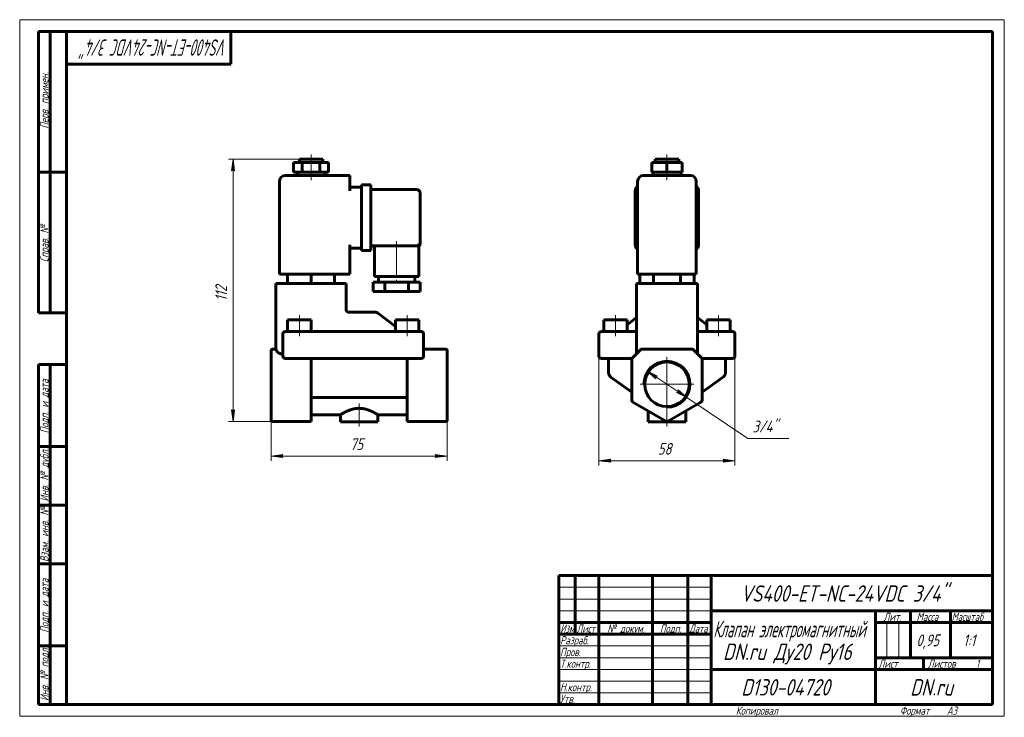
# Model space of a CAD drawing. Header units: millimetres. Extents: x 0 to 420, y 0 to 297.
import ezdxf

# ---------------------------------------------------------------- set-up
doc = ezdxf.new("R2010")
doc.units = ezdxf.units.MM
for name, pattern in [('K5LT_AXLED', [19.5, 15, -1.5, 1.5, -1.5]), ('K5LT_BASIC', [0]), ('K5LT_THIN', [0])]:
    doc.linetypes.add(name, pattern=pattern)
doc.layers.add('Системный слой', color=7, linetype='Continuous')
doc.layers.add('Системный слой (1)', color=7, linetype='Continuous', true_color=0x6c6c6c)
doc.styles.add('KDIMTEXTSTYLE', font='GOST_AU.SHX', dxfattribs={"width": 0.96, "oblique": 15, "height": 5})
doc.styles.add('KTEXTSTYLE', font='GOST_AU.SHX', dxfattribs={"width": 0.96, "height": 5})
doc.dimstyles.new('KDIMSTYLE (1.00)', dxfattribs={"dimtxt": 5, "dimasz": 1, "dimexe": 2, "dimexo": 0, "dimgap": 1, "dimtad": 1, "dimtxsty": 'KDIMTEXTSTYLE', "dimsah": 1, "dimcen": 0, "dimdle": 1, "dimadec": 0, "dimazin": 0, "dimtfac": 0.667, "dimtmove": 0, "dimatfit": 3, "dimfxl": 1, "dimtvp": 1, "dimtolj": 1, "dimtzin": 0, "dimarcsym": 0})

# ---------------------------------------------------------------- blocks, each defined once
blk = doc.blocks.new('U0')
at = {"layer": 'Системный слой (1)', "color": 150, "linetype": 'K5LT_BASIC', "lineweight": 60, "true_color": 0x0080ff}
for p, q in [((289.11, 169.59), (289.1, 169.69)), ((289.13, 169.52), (289.11, 169.59)), ((289.14, 169.48), (289.13, 169.52))]:
    blk.add_line(p, q, dxfattribs=at)
blk = doc.blocks.new('U1')
at = {"layer": 'Системный слой (1)', "color": 150, "linetype": 'K5LT_BASIC', "lineweight": 60, "true_color": 0x0080ff}
for q in [(290.81, 152.85), (291.1, 152.57)]:
    blk.add_line((291.1, 152.57), q, dxfattribs=at)
blk = doc.blocks.new('U2')
at = {"layer": 'Системный слой (1)', "color": 150, "linetype": 'K5LT_BASIC', "lineweight": 60, "true_color": 0x0080ff}
for p, q in [((263.07, 169.48), (263.08, 169.52)), ((263.08, 169.52), (263.1, 169.59)), ((263.1, 169.59), (263.1, 169.69))]:
    blk.add_line(p, q, dxfattribs=at)
blk = doc.blocks.new('U3')
at = {"layer": 'Системный слой (1)', "color": 150, "linetype": 'K5LT_BASIC', "lineweight": 60, "true_color": 0x0080ff}
for q in [(261.39, 152.85), (261.1, 152.57)]:
    blk.add_line((261.1, 152.57), q, dxfattribs=at)
blk = doc.blocks.new('U4')
at = {"layer": 'Системный слой (1)', "color": 30, "linetype": 'K5LT_AXLED', "lineweight": 18, "true_color": 0xff8000}
for q in [(276.1, 153.07), (264.6, 141.57), (287.6, 141.57), (276.1, 130.07)]:
    blk.add_line((276.1, 141.57), q, dxfattribs=at)
blk = doc.blocks.new('D0')
at = {"layer": 'Системный слой (1)'}
for points in [[(247.1, 108.96), (252.1, 109.61), (251.6, 108.96), (252.1, 108.3)], [(305.1, 108.96), (300.1, 109.61), (300.6, 108.96), (300.1, 108.3)]]:
    blk.add_hatch(color=7, dxfattribs=at).paths.add_polyline_path(points)
at = {"layer": 'Системный слой (1)', "color": 7, "linetype": 'K5LT_THIN', "lineweight": 18}
for p, q in [((247.1, 158.32), (247.1, 106.96)), ((305.1, 158.32), (305.1, 106.96)), ((247.1, 108.96), (252.1, 109.61)), ((252.1, 109.61), (251.6, 108.96)), ((300.6, 108.96), (300.1, 109.61)), ((300.1, 109.61), (305.1, 108.96)), ((252.1, 108.3), (247.1, 108.96)), ((251.6, 108.96), (252.1, 108.3)), ((305.1, 108.96), (300.1, 108.3)), ((300.1, 108.3), (300.6, 108.96))]:
    blk.add_line(p, q, dxfattribs=at)
blk.add_wipeout([(272.22, 109.96), (272.22, 117.34), (279.68, 117.34), (279.68, 109.96)]).dxf.layer = 'Системный слой (1)'
blk.add_line((247.1, 108.96), (305.1, 108.96), dxfattribs=at)
at = {"layer": 'Системный слой (1)', "color": 7, "insert": (272.22, 116.54), "char_height": 5, "attachment_point": 1, "style": 'KTEXTSTYLE'}
blk.add_mtext('\\H5.0;\\W1.000;\\Q15;\\Q15;\\W0.965;58', dxfattribs=at)
blk = doc.blocks.new('KDIMARROW_01')
at = {"layer": 'Системный слой'}
blk.add_hatch(color=0, dxfattribs=at).paths.add_polyline_path([(0, 0), (-5, 0.66), (-4.5, 0), (-5, -0.66)])
at = {"layer": 'Системный слой', "color": 0, "linetype": 'K5LT_THIN', "lineweight": 18}
for p, q in [((-4.5, 0), (-5, 0.66)), ((-5, 0.66), (0, 0)), ((0, 0), (-5, -0.66)), ((-5, -0.66), (-4.5, 0))]:
    blk.add_line(p, q, dxfattribs=at)
at = {"layer": 'Системный слой (1)', "color": 0, "linetype": 'K5LT_THIN', "lineweight": 18}
blk.add_line((107.29, 141.57), (106.29, 141.57), dxfattribs=at)
blk = doc.blocks.new('D1')
at = {"layer": 'Системный слой (1)'}
for points in [[(272.11, 145.03), (267.58, 147.26), (271.37, 143.93), (271.33, 144.76)], [(284.62, 135.87), (280.83, 139.2), (280.88, 138.37), (280.1, 138.1)]]:
    blk.add_hatch(color=7, dxfattribs=at).paths.add_polyline_path(points)
at = {"layer": 'Системный слой (1)', "color": 7, "linetype": 'K5LT_THIN', "lineweight": 18}
for p, q in [((267.58, 147.26), (272.11, 145.03)), ((271.37, 143.93), (267.58, 147.26)), ((267.58, 147.26), (284.62, 135.87)), ((272.11, 145.03), (271.33, 144.76)), ((271.33, 144.76), (271.37, 143.93)), ((280.88, 138.37), (280.83, 139.2)), ((280.83, 139.2), (284.62, 135.87)), ((280.1, 138.1), (280.88, 138.37)), ((284.62, 135.87), (280.1, 138.1))]:
    blk.add_line(p, q, dxfattribs=at)
blk.add_wipeout([(312.62, 119.49), (312.62, 126.87), (325.54, 126.87), (325.54, 119.49)]).dxf.layer = 'Системный слой (1)'
for p, q in [((284.62, 135.87), (310.62, 118.49)), ((310.62, 118.49), (328.08, 118.49))]:
    blk.add_line(p, q, dxfattribs=at)
at = {"layer": 'Системный слой (1)', "color": 7, "insert": (312.62, 126.08), "char_height": 5, "attachment_point": 1, "style": 'KTEXTSTYLE'}
blk.add_mtext('\\H5.0;\\W1.000;\\Q15;\\Q15;\\W0.965;3/4"', dxfattribs=at)
blk = doc.blocks.new('U5')
at = {"layer": 'Системный слой (1)', "color": 150, "linetype": 'K5LT_BASIC', "lineweight": 60, "true_color": 0x0080ff}
for p, q in [((124.29, 128.57), (136.79, 128.57)), ((152.79, 128.57), (165.29, 128.57))]:
    blk.add_line(p, q, dxfattribs=at)
blk = doc.blocks.new('U6')
at = {"layer": 'Системный слой (1)', "color": 150, "linetype": 'K5LT_BASIC', "lineweight": 60, "true_color": 0x0080ff}
for p in [(170.79, 202.07), (170.79, 201.68), (170.79, 201.68)]:
    blk.add_line(p, (170.79, 201.68), dxfattribs=at)
blk = doc.blocks.new('D2')
at = {"layer": 'Системный слой (1)'}
for points in [[(107.29, 110.96), (112.29, 111.61), (111.79, 110.96), (112.29, 110.3)], [(182.29, 110.96), (177.29, 111.61), (177.79, 110.96), (177.29, 110.3)]]:
    blk.add_hatch(color=7, dxfattribs=at).paths.add_polyline_path(points)
at = {"layer": 'Системный слой (1)', "color": 7, "linetype": 'K5LT_THIN', "lineweight": 18}
for p, q in [((107.29, 126.29), (107.29, 108.96)), ((182.29, 126.29), (182.29, 108.96)), ((107.29, 110.96), (112.29, 111.61)), ((112.29, 110.3), (107.29, 110.96)), ((112.29, 111.61), (111.79, 110.96)), ((111.79, 110.96), (112.29, 110.3)), ((177.79, 110.96), (177.29, 111.61)), ((177.29, 111.61), (182.29, 110.96)), ((182.29, 110.96), (177.29, 110.3)), ((177.29, 110.3), (177.79, 110.96))]:
    blk.add_line(p, q, dxfattribs=at)
blk.add_wipeout([(140.91, 111.96), (140.91, 119.34), (148.37, 119.34), (148.37, 111.96)]).dxf.layer = 'Системный слой (1)'
blk.add_line((107.29, 110.96), (182.29, 110.96), dxfattribs=at)
at = {"layer": 'Системный слой (1)', "color": 7, "insert": (140.91, 118.54), "char_height": 5, "attachment_point": 1, "style": 'KTEXTSTYLE'}
blk.add_mtext('\\H5.0;\\W1.000;\\Q15;\\Q15;\\W0.965;75', dxfattribs=at)
blk = doc.blocks.new('D3')
at = {"layer": 'Системный слой (1)'}
for points in [[(91.69, 232.57), (91.03, 237.57), (90.37, 232.57), (91.03, 233.07)], [(91.03, 125.72), (91.69, 130.72), (91.03, 130.22), (90.37, 130.72)]]:
    blk.add_hatch(color=7, dxfattribs=at).paths.add_polyline_path(points)
at = {"layer": 'Системный слой (1)', "color": 7, "linetype": 'K5LT_THIN', "lineweight": 18}
for p, q in [((119.29, 237.57), (89.03, 237.57)), ((90.37, 232.57), (91.03, 237.57)), ((91.03, 237.57), (91.69, 232.57)), ((91.03, 233.07), (90.37, 232.57)), ((91.69, 232.57), (91.03, 233.07)), ((91.03, 125.72), (90.37, 130.72)), ((90.37, 130.72), (91.03, 130.22)), ((91.03, 130.22), (91.69, 130.72)), ((91.69, 130.72), (91.03, 125.72)), ((116.04, 125.72), (89.03, 125.72))]:
    blk.add_line(p, q, dxfattribs=at)
blk.add_wipeout([(90.03, 177.03), (82.65, 177.03), (82.65, 185.89), (90.03, 185.89)]).dxf.layer = 'Системный слой (1)'
blk.add_line((91.03, 237.57), (91.03, 125.72), dxfattribs=at)
at = {"layer": 'Системный слой (1)', "color": 7, "insert": (83.45, 177.03), "char_height": 5, "attachment_point": 1, "rotation": 90, "style": 'KTEXTSTYLE'}
blk.add_mtext('\\H5.0;\\W1.000;\\Q15;\\Q15;\\W0.965;112', dxfattribs=at)
blk = doc.blocks.new('U7')
at = {"color": 7, "linetype": 'K5LT_THIN', "lineweight": 18}
for p, q in [((0, 0), (0, 297)), ((0, 297), (420, 297)), ((420, 297), (420, 0)), ((230, 55), (295, 55)), ((230, 50), (295, 50)), ((230, 45), (295, 45)), ((369.96, 25), (369.96, 40)), ((374.98, 25), (374.98, 40)), ((230, 30), (295, 30)), ((230, 25), (295, 25)), ((230, 20), (295, 20)), ((230, 15), (295, 15)), ((230, 10), (295, 10)), ((420, 0), (0, 0))]:
    blk.add_line(p, q, dxfattribs=at)
at = {"color": 150, "linetype": 'K5LT_BASIC', "lineweight": 60, "true_color": 0x0080ff}
for p, q in [((8, 172), (8, 292)), ((20, 292), (8, 292)), ((13, 172), (13, 292)), ((20, 5), (20, 292)), ((20, 292), (415, 292)), ((90, 292), (90, 278)), ((415, 292), (415, 5)), ((90, 278), (20, 278)), ((20, 232), (8, 232)), ((20, 172), (8, 172)), ((8, 5), (8, 150)), ((20, 150), (8, 150)), ((13, 5), (13, 150)), ((20, 115), (8, 115)), ((20, 90), (8, 90)), ((20, 65), (8, 65)), ((230, 60), (415, 60)), ((230, 5), (230, 60)), ((237, 35), (237, 60)), ((247, 5), (247, 60)), ((270, 5), (270, 60)), ((285, 5), (285, 60)), ((295, 5), (295, 60)), ((295, 45), (415, 45)), ((365, 5), (365, 45)), ((380, 25), (380, 45)), ((397, 25), (397, 45)), ((230, 40), (295, 40)), ((365, 40), (380, 40)), ((380, 40), (415, 40)), ((230, 35), (295, 35)), ((20, 30), (8, 30)), ((365, 25), (415, 25)), ((385.57, 20), (385.57, 25)), ((295, 20), (365, 20)), ((365, 20), (415, 20)), ((20, 5), (8, 5)), ((415, 5), (20, 5))]:
    blk.add_line(p, q, dxfattribs=at)
at = {"color": 7, "attachment_point": 1, "style": 'KTEXTSTYLE'}
for s, insert, char_height, rotation in [('\\H5.0;\\W1.000;\\Q15;\\Q15;\\W0.673;\\H7.00;VS400-ET-NC-24VDC 3/4"', (88.62, 281.64), 7, 180), ('\\H5.0;\\W1.000;\\Q15;\\Q15;\\W0.965;\\H3.50;Перв. примен.', (8.82, 250.52), 3.5, 90), ('\\H5.0;\\W1.000;\\Q15;\\Q15;\\W0.965;\\H3.50;Справ. №', (8.82, 193.63), 3.5, 90), ('\\H5.0;\\W1.000;\\Q15;\\Q15;\\W0.965;\\H3.50;Подп. и дата', (8.82, 120.66), 3.5, 90), ('\\H5.0;\\W1.000;\\Q15;\\Q15;\\W0.965;\\H3.50;Инв. № дубл.', (8.82, 91.57), 3.5, 90), ('\\H5.0;\\W1.000;\\Q15;\\Q15;\\W0.965;\\H3.50;Взам. инв. №', (8.82, 65.8), 3.5, 90), ('\\H5.0;\\W1.000;\\Q15;\\Q15;\\W0.965;\\H3.50;Подп. и дата', (8.82, 35.66), 3.5, 90), ('\\H5.0;\\W1.000;\\Q15;\\Q15;\\W0.965;\\H3.50;Инв. № подл.', (8.82, 6.57), 3.5, 90)]:
    blk.add_mtext(s, dxfattribs=dict(at, insert=insert, char_height=char_height, rotation=rotation))
for s, insert, char_height in [('\\H5.0;\\W1.000;\\Q15;\\Q15;\\W0.965;\\H7.00;VS400-ET-NC-24VDC 3/4"', (307.52, 55.86), 7), ('\\H5.0;\\W1.000;\\Q15;\\Q15;\\W0.965;\\H3.50;Лит.', (368.47, 44.18), 3.5), ('\\H5.0;\\W1.000;\\Q15;\\Q15;\\W0.965;\\H3.50;Масса', (382.58, 44.18), 3.5), ('\\H5.0;\\W1.000;\\Q15;\\Q15;\\W0.930;\\H3.50;Масштаб', (397.52, 44.18), 3.5), ('\\H5.0;\\W1.000;\\Q15;\\Q15;\\W0.784;\\H3.50;Изм.', (230.62, 39.18), 3.5), ('\\H5.0;\\W1.000;\\Q15;\\Q15;\\W0.799;\\H3.50;Лист', (237.61, 39.18), 3.5), ('\\H5.0;\\W1.000;\\Q15;\\Q15;\\W0.965;\\H3.50;№ докум.', (250.63, 39.18), 3.5), ('\\H5.0;\\W1.000;\\Q15;\\Q15;\\W0.965;\\H3.50;Подп.', (273.1, 39.18), 3.5), ('\\H5.0;\\W1.000;\\Q15;\\Q15;\\W0.799;\\H3.50;Дата', (285.61, 39.18), 3.5), ('\\H5.0;\\W1.000;\\Q15;\\Q15;\\W0.672;\\H7.00;Клапан электромагнитный', (295.88, 40.69), 7), ('\\H5.0;\\W1.000;\\Q15;\\Q15;\\W0.965;\\H3.50;Разраб.', (230.5, 34.18), 3.5), ('\\H5.0;\\W1.000;\\Q15;\\Q15;\\W0.965;0,95', (382.5, 34.9), 5), ('\\H5.0;\\W1.000;\\Q15;\\Q15;\\W0.965;{\\c16711680;1:1}', (402.44, 34.9), 5), ('\\H5.0;\\W1.000;\\Q15;\\Q15;\\W0.965;\\H7.00;DN.ru Ду20 Ру16', (300.02, 31.02), 7), ('\\H5.0;\\W1.000;\\Q15;\\Q15;\\W0.965;\\H3.50;Пров.', (230.5, 29.18), 3.5), ('\\H5.0;\\W1.000;\\Q15;\\Q15;\\W0.965;\\H3.50;Т.контр.', (230.5, 24.18), 3.5), ('\\H5.0;\\W1.000;\\Q15;\\Q15;\\W0.965;\\H3.50;Лист', (366.32, 24.18), 3.5), ('\\H5.0;\\W1.000;\\Q15;\\Q15;\\W0.965;\\H3.50;Листов', (387.36, 24.18), 3.5), ('\\H5.0;\\W1.000;\\Q15;\\Q15;\\W0.965;\\H3.50;1', (407.91, 24.18), 3.5), ('\\H5.0;\\W1.000;\\Q15;\\Q15;\\W0.965;\\H3.50;Н.контр.', (230.5, 14.18), 3.5), ('\\H5.0;\\W1.000;\\Q15;\\Q15;\\W0.965;\\H7.00;D130-04720', (307.8, 15.86), 7), ('\\H5.0;\\W1.000;\\Q15;\\Q15;\\W0.965;\\H7.00;DN.ru', (379.84, 15.86), 7), ('\\H5.0;\\W1.000;\\Q15;\\Q15;\\W0.965;\\H3.50;Утв.', (230.5, 9.18), 3.5), ('\\H5.0;\\W1.000;\\Q15;\\Q15;\\W0.965;\\H3.50;Копировал', (305.5, 4.18), 3.5), ('\\H5.0;\\W1.000;\\Q15;\\Q15;\\W0.965;\\H3.50;Формат', (375.5, 4.18), 3.5), ('\\H5.0;\\W1.000;\\Q15;\\Q15;\\W0.965;\\H3.50;A3', (395.5, 4.18), 3.5)]:
    blk.add_mtext(s, dxfattribs=dict(at, insert=insert, char_height=char_height))

msp = doc.modelspace()

# ---------------------------------------------------------------- linework, layer by layer
at = {"layer": 'Системный слой (1)', "color": 30, "linetype": 'K5LT_AXLED', "lineweight": 18, "true_color": 0xff8000}
for p, q in [((124.294, 234.065), (124.294, 239.565)), ((276.103, 234.065), (276.103, 239.565)), ((124.294, 228.565), (124.294, 234.065)), ((276.103, 228.565), (276.103, 234.065)), ((160.794, 202.565), (160.794, 183.065)), ((119.294, 162.065), (119.294, 171.065)), ((165.294, 162.065), (165.294, 171.065)), ((254.103, 162.065), (254.103, 171.065)), ((298.103, 162.065), (298.103, 171.065)), ((144.794, 133.318), (144.794, 123.565)), ((276.103, 123.565), (276.103, 133.318))]:
    msp.add_line(p, q, dxfattribs=at)
at = {"layer": 'Системный слой (1)', "color": 150, "linetype": 'K5LT_BASIC', "lineweight": 60, "true_color": 0x0080ff}
for p, q in [((116.794, 232.065), (116.794, 236.065)), ((116.794, 236.065), (120.544, 236.065)), ((119.294, 237.565), (129.294, 237.565)), ((119.294, 236.065), (119.294, 237.565)), ((120.544, 236.065), (128.044, 236.065)), ((120.544, 232.065), (120.544, 236.065)), ((128.044, 236.065), (131.794, 236.065)), ((128.044, 232.065), (128.044, 236.065)), ((129.294, 236.065), (129.294, 237.565)), ((131.794, 232.065), (131.794, 236.065)), ((269.608, 236.065), (276.103, 236.065)), ((269.608, 232.065), (269.608, 236.065)), ((271.103, 237.565), (281.103, 237.565)), ((271.103, 236.065), (271.103, 237.565)), ((276.103, 232.065), (276.103, 236.065)), ((276.103, 236.065), (282.598, 236.065)), ((281.103, 236.065), (281.103, 237.565)), ((282.598, 232.065), (282.598, 236.065)), ((116.794, 232.065), (120.544, 232.065)), ((118.294, 230.565), (118.294, 232.065)), ((120.544, 232.065), (128.044, 232.065)), ((128.044, 232.065), (131.794, 232.065)), ((130.294, 230.565), (130.294, 232.065)), ((269.608, 232.065), (276.103, 232.065)), ((270.103, 230.565), (270.103, 232.065)), ((276.103, 232.065), (282.598, 232.065)), ((282.103, 230.565), (282.103, 232.065)), ((110.794, 188.565), (110.794, 228.065)), ((140.794, 230.565), (113.294, 230.565)), ((140.794, 230.565), (140.794, 228.065)), ((140.794, 224.065), (140.794, 228.065)), ((263.603, 188.565), (263.603, 228.065)), ((286.103, 230.565), (266.103, 230.565)), ((288.603, 188.565), (288.603, 228.065)), ((140.794, 225.565), (145.794, 225.565)), ((145.794, 224.065), (145.794, 226.565)), ((145.794, 226.565), (149.794, 226.565)), ((145.794, 224.065), (145.794, 201.065)), ((149.794, 226.565), (149.794, 224.065)), ((149.794, 224.565), (169.294, 224.565)), ((149.794, 224.065), (149.794, 201.065)), ((170.794, 223.065), (170.794, 202.065)), ((262.603, 201.065), (262.603, 224.065)), ((289.603, 224.065), (289.603, 201.065)), ((170.794, 202.065), (170.794, 201.683)), ((170.794, 201.683), (170.794, 201.683)), ((170.794, 201.683), (170.794, 201.683)), ((140.794, 188.565), (140.794, 201.065)), ((140.794, 199.565), (145.794, 199.565)), ((145.794, 198.565), (145.794, 201.065)), ((145.794, 198.565), (149.794, 198.565)), ((149.794, 201.065), (149.794, 198.565)), ((149.794, 200.565), (169.294, 200.565)), ((151.294, 200.565), (151.294, 187.565)), ((169.294, 200.565), (170.294, 200.565)), ((170.294, 200.565), (170.294, 187.565)), ((113.294, 188.565), (110.794, 188.565)), ((113.294, 188.565), (140.794, 188.565)), ((114.294, 188.565), (114.294, 184.565)), ((124.294, 188.565), (124.294, 184.565)), ((134.294, 188.565), (134.294, 184.565)), ((150.794, 185.065), (150.794, 181.065)), ((155.794, 185.065), (150.794, 185.065)), ((170.294, 187.565), (151.294, 187.565)), ((153.044, 187.565), (153.044, 185.065)), ((165.794, 185.065), (155.794, 185.065)), ((155.794, 185.065), (155.794, 181.065)), ((165.794, 185.065), (165.794, 181.065)), ((170.794, 185.065), (165.794, 185.065)), ((168.544, 187.565), (168.544, 185.065)), ((170.794, 185.065), (170.794, 181.065)), ((266.103, 188.565), (263.603, 188.565)), ((264.556, 188.565), (264.556, 184.565)), ((266.103, 188.565), (286.103, 188.565)), ((270.329, 188.565), (270.329, 184.565)), ((281.876, 188.565), (281.876, 184.565)), ((288.603, 188.565), (286.103, 188.565)), ((287.65, 188.565), (287.65, 184.565)), ((109.294, 184.565), (109.294, 156.565)), ((109.294, 184.565), (111.794, 184.565)), ((136.794, 184.565), (111.794, 184.565)), ((136.794, 184.565), (139.294, 184.565)), ((139.294, 184.565), (139.294, 172.992)), ((155.794, 181.065), (150.794, 181.065)), ((165.794, 181.065), (155.794, 181.065)), ((170.794, 181.065), (165.794, 181.065)), ((263.103, 184.565), (265.603, 184.565)), ((263.103, 184.565), (263.103, 154.565)), ((286.603, 184.565), (265.603, 184.565)), ((286.603, 184.565), (289.103, 184.565)), ((289.103, 184.565), (289.103, 154.565)), ((139.294, 173.177), (139.294, 172.992)), ((151.956, 172.275), (140.294, 172.275)), ((114.294, 169.065), (124.294, 169.065)), ((114.294, 164.065), (114.294, 169.065)), ((124.294, 164.065), (124.294, 169.065)), ((152.562, 172.071), (160.294, 166.182)), ((160.294, 164.065), (160.294, 169.065)), ((160.294, 169.065), (170.294, 169.065)), ((170.294, 164.065), (170.294, 169.065)), ((249.103, 169.065), (259.103, 169.065)), ((249.103, 164.065), (249.103, 169.065)), ((263.103, 169.99), (259.103, 166.944)), ((259.103, 164.065), (259.103, 169.065)), ((289.103, 169.99), (293.103, 166.944)), ((293.103, 169.065), (303.103, 169.065)), ((293.103, 164.065), (293.103, 169.065)), ((303.103, 164.065), (303.103, 169.065)), ((113.294, 164.065), (115.294, 164.065)), ((169.294, 164.065), (115.294, 164.065)), ((169.294, 164.065), (171.294, 164.065)), ((248.103, 164.065), (250.103, 164.065)), ((250.103, 164.065), (263.103, 164.065)), ((289.103, 164.065), (302.103, 164.065)), ((302.103, 164.065), (304.103, 164.065)), ((112.294, 163.065), (112.294, 153.565)), ((172.294, 153.565), (172.294, 163.065)), ((247.103, 163.065), (247.103, 153.565)), ((305.103, 163.065), (305.103, 153.565)), ((107.294, 155.919), (107.294, 156.065)), ((107.294, 152.505), (107.294, 155.919)), ((109.295, 156.565), (107.794, 156.565)), ((172.294, 156.565), (181.794, 156.565)), ((182.294, 156.065), (182.294, 155.919)), ((182.294, 152.505), (182.294, 155.919)), ((264.81, 156.272), (261.396, 152.858)), ((286.689, 156.565), (265.517, 156.565)), ((290.81, 152.858), (287.396, 156.272)), ((107.294, 152.151), (107.294, 152.505)), ((107.294, 134.803), (107.294, 152.151)), ((111.794, 154.565), (112.294, 154.565)), ((113.261, 152.566), (113.26, 152.566)), ((113.261, 152.566), (113.26, 152.566)), ((115.294, 152.565), (113.294, 152.565)), ((115.294, 152.565), (169.294, 152.565)), ((124.294, 134.803), (124.294, 152.565)), ((165.294, 134.803), (165.294, 152.565)), ((171.294, 152.565), (169.294, 152.565)), ((171.326, 152.566), (171.327, 152.566)), ((182.294, 152.505), (182.294, 152.151)), ((182.294, 134.803), (182.294, 152.151)), ((250.103, 152.565), (248.103, 152.565)), ((250.103, 152.565), (261.103, 152.565)), ((251.103, 152.565), (251.103, 146.943)), ((261.103, 152.566), (261.103, 152.566)), ((261.103, 152.565), (261.103, 152.151)), ((261.103, 152.522), (261.103, 152.274)), ((261.103, 152.151), (261.103, 134.803)), ((291.102, 152.566), (291.102, 152.566)), ((291.103, 152.565), (302.103, 152.565)), ((291.103, 152.565), (291.103, 152.151)), ((291.103, 152.565), (291.103, 152.565)), ((291.103, 152.522), (291.103, 152.275)), ((291.103, 134.803), (291.103, 152.151)), ((301.103, 152.565), (301.103, 146.943)), ((304.103, 152.565), (302.103, 152.565)), ((261.103, 138.265), (252.361, 144.5)), ((299.845, 144.5), (291.103, 138.265)), ((107.294, 134.37), (107.294, 134.803)), ((124.294, 134.803), (124.294, 133.937)), ((125.181, 135.917), (164.406, 135.917)), ((165.294, 133.937), (165.294, 134.803)), ((182.294, 134.803), (182.294, 134.37)), ((107.294, 126.287), (107.294, 134.37)), ((124.294, 125.854), (124.294, 133.937)), ((165.294, 125.854), (165.294, 133.937)), ((182.294, 126.287), (182.294, 134.37)), ((261.603, 133.937), (275.603, 125.854)), ((276.603, 125.854), (290.603, 133.937)), ((107.294, 126.22), (107.294, 126.287)), ((136.794, 128.565), (136.794, 125.565)), ((152.794, 128.565), (152.794, 125.565)), ((182.294, 126.287), (182.294, 126.22)), ((268.103, 130.184), (268.103, 125.565)), ((284.103, 130.184), (284.103, 125.565)), ((107.794, 125.72), (124.294, 125.72)), ((124.294, 125.854), (124.294, 125.72)), ((152.794, 125.565), (136.794, 125.565)), ((165.294, 125.72), (165.294, 125.854)), ((165.294, 125.72), (181.794, 125.72)), ((284.103, 125.565), (268.103, 125.565))]:
    msp.add_line(p, q, dxfattribs=at)
msp.add_circle((276.103, 141.565), 9.5, dxfattribs=at)
for centre, radius, start, end in [((113.294, 228.065), 2.5, 90, 180), ((266.103, 228.065), 2.5, 90, 180), ((286.103, 228.065), 2.5, 0, 90), ((169.294, 223.065), 1.5, 0, 90), ((265.103, 224.065), 2.5, 126.8699, 180), ((287.103, 224.065), 2.5, 0, 53.1301), ((169.294, 202.065), 1.5, 270, 0), ((169.294, 202.065), 1.5, 270.44711, 0), ((169.294, 201.683), 1.5, 311.81031, 0), ((265.103, 201.065), 2.5, 180, 233.1301), ((287.103, 201.065), 2.5, 306.8699, 0), ((140.294, 173.275), 1, 180, 270), ((151.956, 171.275), 1, 52.70853, 90), ((113.294, 163.065), 1, 90, 180), ((171.294, 163.065), 1, 0, 90), ((248.103, 163.065), 1, 90, 180), ((304.103, 163.065), 1, 0, 90), ((107.794, 156.065), 0.5, 90, 180), ((181.794, 156.065), 0.5, 0, 90), ((265.517, 155.565), 1, 90, 135), ((286.689, 155.565), 1, 45, 90), ((113.294, 153.565), 1, 180, 270), ((113.294, 153.565), 1, 268.09674, 270), ((171.294, 153.565), 1, 270, 0), ((171.294, 153.565), 1, 271.87553, 271.90326), ((248.103, 153.565), 1, 180, 270), ((262.103, 152.151), 1, 135, 180), ((290.103, 152.151), 1, 0, 45), ((304.103, 153.565), 1, 270, 0), ((262.103, 134.803), 1, 180, 240), ((290.103, 134.803), 1, 300, 0), ((107.794, 126.22), 0.5, 180, 270), ((181.794, 126.22), 0.5, 270, 0), ((276.103, 126.72), 1, 240, 300)]:
    msp.add_arc(centre, radius, start, end, dxfattribs=at)
at = {"layer": 'Системный слой (1)', "color": 7, "linetype": 'K5LT_THIN', "lineweight": 18}
msp.add_arc((276.103, 141.565), 10.247, 270, 180, dxfattribs=at)
at = {"layer": 'Системный слой (1)', "color": 150, "linetype": 'K5LT_BASIC', "lineweight": 60, "true_color": 0x0080ff}
for points, knots in [([(170.794, 201.683), (170.794, 201.683), (170.794, 201.683), (170.794, 201.679), (170.794, 201.675), (170.793, 201.667), (170.793, 201.663), (170.793, 201.65), (170.793, 201.641), (170.792, 201.616), (170.791, 201.599), (170.788, 201.548), (170.784, 201.514), (170.771, 201.415), (170.758, 201.35), (170.722, 201.221), (170.7, 201.158), (170.648, 201.035), (170.618, 200.975), (170.549, 200.86), (170.511, 200.805), (170.428, 200.7), (170.384, 200.651), (170.328, 200.597), (170.321, 200.59), (170.306, 200.577), (170.3, 200.571), (170.294, 200.565)], [0.0015295, 0.0015295, 0.0015295, 0.0015295, 0.0061182, 0.0061182, 0.146493, 0.146493, 0.2975747, 0.2975747, 0.599738, 0.599738, 1.2040646, 1.2040646, 2.4127178, 2.4127178, 4.7757915, 4.7757915, 7.1589078, 7.1589078, 9.54946, 9.54946, 11.9358385, 11.9358385, 14.3022232, 14.3022232, 14.6901943, 14.6901943, 14.9968073, 14.9968073, 14.9968073, 14.9968073]), ([(170.794, 201.683), (170.794, 201.683), (170.794, 201.682), (170.794, 201.678), (170.794, 201.674), (170.793, 201.664), (170.793, 201.659), (170.793, 201.643), (170.793, 201.632), (170.792, 201.62), (170.792, 201.619), (170.791, 201.597), (170.79, 201.577), (170.784, 201.513), (170.779, 201.47), (170.76, 201.362), (170.745, 201.298), (170.705, 201.17), (170.68, 201.108), (170.623, 200.986), (170.591, 200.927), (170.518, 200.815), (170.478, 200.761), (170.394, 200.662), (170.35, 200.616), (170.303, 200.574)], [0.0107628, 0.0107628, 0.0107628, 0.0107628, 0.0322883, 0.0322883, 0.1716786, 0.1716786, 0.3648827, 0.3648827, 0.7512909, 0.7512909, 0.7851429, 0.7851429, 1.5241073, 1.5241073, 3.0589774, 3.0589774, 5.4290278, 5.4290278, 7.8162344, 7.8162344, 10.2067569, 10.2067569, 12.5891959, 12.5891959, 14.8465543, 14.8465543, 14.8465543, 14.8465543]), ([(170.794, 201.683), (170.794, 201.676), (170.794, 201.669), (170.793, 201.655), (170.793, 201.647), (170.793, 201.631), (170.792, 201.623), (170.792, 201.608), (170.791, 201.6), (170.79, 201.583), (170.79, 201.575), (170.789, 201.566)], [0, 0, 0, 0, 0.8807643, 0.8807643, 1.8807643, 1.8807643, 2.8807643, 2.8807643, 3.8807643, 3.8807643, 5, 5, 5, 5]), ([(170.794, 201.683), (170.794, 201.676), (170.794, 201.669), (170.793, 201.655), (170.793, 201.647), (170.793, 201.631), (170.792, 201.623), (170.792, 201.607), (170.791, 201.599), (170.79, 201.583), (170.79, 201.574), (170.789, 201.565)], [0, 0, 0, 0, 0.8742674, 0.8742674, 1.8742674, 1.8742674, 2.8742674, 2.8742674, 3.8742674, 3.8742674, 5, 5, 5, 5]), ([(109.423, 156.272), (109.42, 156.281), (109.414, 156.297), (109.405, 156.323), (109.395, 156.35), (109.384, 156.379), (109.372, 156.41), (109.358, 156.443), (109.345, 156.475), (109.332, 156.503), (109.319, 156.528), (109.308, 156.548), (109.3, 156.562), (109.296, 156.565), (109.295, 156.565)], [0, 0, 0, 0, 0.0445897, 0.0932896, 0.146202, 0.2098435, 0.2797712, 0.3630986, 0.4537686, 0.5494045, 0.6426781, 0.7552216, 0.8743138, 1, 1, 1, 1]), ([(252.361, 144.5), (252.36, 144.501), (252.359, 144.501), (252.356, 144.503), (252.354, 144.505), (252.348, 144.51), (252.344, 144.512), (252.332, 144.521), (252.324, 144.527), (252.301, 144.544), (252.285, 144.556), (252.239, 144.591), (252.209, 144.615), (252.12, 144.69), (252.063, 144.741), (251.912, 144.888), (251.823, 144.988), (251.658, 145.199), (251.582, 145.311), (251.445, 145.544), (251.385, 145.665), (251.281, 145.915), (251.237, 146.044), (251.168, 146.305), (251.143, 146.437), (251.111, 146.689), (251.103, 146.809), (251.103, 146.934), (251.103, 146.938), (251.103, 146.943)], [0.0055666, 0.0055666, 0.0055666, 0.0055666, 0.0222666, 0.0222666, 0.0802452, 0.0802452, 0.1771904, 0.1771904, 0.3710807, 0.3710807, 0.7588613, 0.7588613, 1.5288559, 1.5288559, 3.0688451, 3.0688451, 5.7347039, 5.7347039, 8.4248699, 8.4248699, 11.1257407, 11.1257407, 13.8270652, 13.8270652, 16.5115486, 16.5115486, 18.9078842, 18.9078842, 18.9968203, 18.9968203, 18.9968203, 18.9968203]), ([(252.361, 144.5), (252.359, 144.502), (252.357, 144.503), (252.353, 144.506), (252.35, 144.508), (252.343, 144.513), (252.339, 144.516), (252.33, 144.522), (252.325, 144.526), (252.316, 144.533), (252.311, 144.536), (252.301, 144.544), (252.296, 144.548), (252.29, 144.552)], [0, 0, 0, 0, 0.5511934, 0.5511934, 1.2861178, 1.2861178, 2.5722357, 2.5722357, 3.9722357, 3.9722357, 5.3722357, 5.3722357, 7, 7, 7, 7]), ([(299.845, 144.5), (299.846, 144.501), (299.846, 144.501), (299.849, 144.503), (299.852, 144.505), (299.858, 144.51), (299.862, 144.512), (299.874, 144.521), (299.881, 144.527), (299.905, 144.544), (299.92, 144.556), (299.966, 144.591), (299.996, 144.615), (300.085, 144.69), (300.142, 144.741), (300.293, 144.888), (300.383, 144.988), (300.548, 145.199), (300.624, 145.311), (300.76, 145.544), (300.821, 145.665), (300.925, 145.915), (300.968, 146.044), (301.037, 146.305), (301.063, 146.437), (301.094, 146.689), (301.102, 146.809), (301.103, 146.934), (301.103, 146.938), (301.103, 146.943)], [0.0055666, 0.0055666, 0.0055666, 0.0055666, 0.0222666, 0.0222666, 0.0802452, 0.0802452, 0.1771904, 0.1771904, 0.3710807, 0.3710807, 0.7588613, 0.7588613, 1.5288559, 1.5288559, 3.0688451, 3.0688451, 5.7347039, 5.7347039, 8.4248699, 8.4248699, 11.1257407, 11.1257407, 13.8270652, 13.8270652, 16.5115486, 16.5115486, 18.9078842, 18.9078842, 18.9968203, 18.9968203, 18.9968203, 18.9968203]), ([(299.845, 144.5), (299.847, 144.502), (299.849, 144.503), (299.853, 144.506), (299.855, 144.508), (299.862, 144.513), (299.866, 144.516), (299.875, 144.522), (299.88, 144.526), (299.89, 144.533), (299.894, 144.536), (299.904, 144.544), (299.91, 144.548), (299.915, 144.552)], [0, 0, 0, 0, 0.5511956, 0.5511956, 1.2861231, 1.2861231, 2.5722463, 2.5722463, 3.9722463, 3.9722463, 5.3722463, 5.3722463, 7, 7, 7, 7]), ([(125.181, 135.917), (125.15, 135.917), (125.088, 135.919), (124.997, 135.926), (124.91, 135.937), (124.823, 135.953), (124.738, 135.974), (124.656, 136), (124.578, 136.029), (124.505, 136.06), (124.441, 136.093), (124.384, 136.124), (124.336, 136.154), (124.307, 136.173), (124.294, 136.182)], [0, 0, 0, 0, 0.0984567, 0.1939951, 0.2866154, 0.3783111, 0.4718281, 0.5643422, 0.6539218, 0.7372755, 0.8173513, 0.886259, 0.947193, 1, 1, 1, 1]), ([(164.406, 135.917), (164.438, 135.917), (164.499, 135.919), (164.59, 135.926), (164.678, 135.937), (164.764, 135.953), (164.849, 135.974), (164.932, 136), (165.009, 136.029), (165.082, 136.06), (165.146, 136.093), (165.203, 136.124), (165.251, 136.154), (165.28, 136.173), (165.294, 136.182)], [0, 0, 0, 0, 0.0984567, 0.1939951, 0.2866154, 0.3783111, 0.4718281, 0.5643422, 0.6539218, 0.7372755, 0.8173513, 0.886259, 0.947193, 1, 1, 1, 1]), ([(152.794, 128.565), (152.793, 128.565), (152.791, 128.567), (152.782, 128.573), (152.77, 128.58), (152.754, 128.589), (152.733, 128.602), (152.704, 128.62), (152.672, 128.64), (152.638, 128.66), (152.604, 128.681), (152.567, 128.703), (152.521, 128.731), (152.461, 128.767), (152.38, 128.816), (152.284, 128.872), (152.177, 128.936), (152.048, 129.01), (151.892, 129.1), (151.728, 129.193), (151.587, 129.271), (151.475, 129.333), (151.375, 129.387), (151.272, 129.442), (151.165, 129.499), (151.055, 129.557), (150.94, 129.616), (150.822, 129.677), (150.686, 129.745), (150.518, 129.828), (150.314, 129.926), (150.102, 130.025), (149.915, 130.11), (149.755, 130.18), (149.609, 130.243), (149.46, 130.306), (149.292, 130.375), (149.102, 130.45), (148.89, 130.53), (148.691, 130.603), (148.507, 130.667), (148.339, 130.723), (148.169, 130.777), (147.98, 130.835), (147.753, 130.9), (147.458, 130.979), (147.1, 131.064), (146.687, 131.148), (146.274, 131.215), (145.9, 131.261), (145.579, 131.29), (145.286, 131.308), (145.025, 131.317), (144.834, 131.319), (144.674, 131.318), (144.524, 131.315), (144.35, 131.309), (144.189, 131.301), (144.028, 131.29), (143.856, 131.276), (143.631, 131.254), (143.32, 131.215), (142.932, 131.153), (142.545, 131.076), (142.235, 131.005), (142.005, 130.946), (141.826, 130.898), (141.658, 130.85), (141.464, 130.791), (141.206, 130.71), (140.858, 130.591), (140.489, 130.453), (140.158, 130.32), (139.92, 130.219), (139.742, 130.141), (139.595, 130.075), (139.451, 130.01), (139.311, 129.944), (139.174, 129.879), (139.026, 129.807), (138.869, 129.729), (138.703, 129.645), (138.556, 129.569), (138.427, 129.502), (138.315, 129.442), (138.207, 129.384), (138.084, 129.317), (137.931, 129.233), (137.752, 129.132), (137.583, 129.036), (137.445, 128.956), (137.33, 128.888), (137.228, 128.828), (137.142, 128.777), (137.078, 128.738), (137.03, 128.709), (136.99, 128.685), (136.954, 128.663), (136.922, 128.644), (136.893, 128.626), (136.868, 128.611), (136.847, 128.598), (136.829, 128.587), (136.815, 128.578), (136.804, 128.572), (136.797, 128.567), (136.794, 128.566), (136.794, 128.565), (136.794, 128.565)], [0, 0, 0, 0, 0.00500089, 0.00901504, 0.01204865, 0.01508994, 0.01919026, 0.0233186, 0.02747781, 0.03063762, 0.03382466, 0.03705409, 0.04029855, 0.0446928, 0.05023279, 0.05620598, 0.06147732, 0.06758361, 0.07526858, 0.08261799, 0.08808252, 0.09164556, 0.09522268, 0.09883835, 0.10247883, 0.10615375, 0.10983908, 0.11355222, 0.11728267, 0.12229703, 0.12858342, 0.13487485, 0.13991163, 0.14368593, 0.14745917, 0.15123218, 0.15500643, 0.16005861, 0.1651238, 0.17020208, 0.17401136, 0.17781267, 0.18159245, 0.18535985, 0.1902972, 0.19637878, 0.20425584, 0.2126921, 0.22167404, 0.22903473, 0.23482883, 0.24048132, 0.24607582, 0.24999731, 0.25159947, 0.25533274, 0.25870563, 0.26171113, 0.26471058, 0.26805851, 0.27176287, 0.2779777, 0.28644238, 0.29504435, 0.30162768, 0.30577396, 0.30959445, 0.31311639, 0.31666697, 0.32238416, 0.33030231, 0.34048401, 0.34864426, 0.35472323, 0.35865187, 0.36257382, 0.36647748, 0.37037124, 0.37424821, 0.37812019, 0.38325623, 0.38838195, 0.39349797, 0.39732165, 0.40113374, 0.40492411, 0.40870475, 0.41450434, 0.42227901, 0.43038542, 0.43679609, 0.44229029, 0.44849484, 0.45423756, 0.45879278, 0.46216484, 0.46552488, 0.46885393, 0.47216625, 0.47545643, 0.47873949, 0.48201138, 0.48527812, 0.48853449, 0.49178656, 0.49502902, 0.49826498, 0.49999887, 0.49999887, 0.49999887, 0.49999887])]:
    msp.add_open_spline(points, degree=3, knots=knots, dxfattribs=at)
msp.add_rational_spline([(109.423, 156.272), (109.776, 155.216), (110.68, 154.565), (111.794, 154.565)], [1, 0.874352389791, 0.874352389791, 1], degree=3, dxfattribs=at)

# ---------------------------------------------------------------- block references
at = {"layer": 'Системный слой (1)'}
for name in ['U6', 'U2', 'U0', 'U3', 'U4', 'U1', 'U5']:
    msp.add_blockref(name, (0, 0), dxfattribs=at)

# ---------------------------------------------------------------- next in the draw order: dimensions: what is measured, and where the dimension line sits
at = {"layer": 'Системный слой (1)', "color": 7}
for base, p1, p2, text, picture, middle in [((247.103, 108.955), (305.103, 158.315), (247.103, 158.315), '\\H5.0;\\W0.965;\\Q15;\\H5.0;\\W0.965;\\Q15;\\Q15;58', 'D0', (276.103, 108.955)), ((107.294, 110.955), (182.294, 126.287), (107.294, 126.287), '\\H5.0;\\W0.965;\\Q15;\\H5.0;\\W0.965;\\Q15;\\Q15;75', 'D2', (144.794, 110.955))]:
    dim = msp.add_linear_dim(base=base, p1=p1, p2=p2, text=text, dimstyle='KDIMSTYLE (1.00)', override={"dimexo": 0, "dimblk1": 'KDIMARROW_01', "dimblk2": 'KDIMARROW_01', "dimse1": 0, "dimse2": 0, "dimclrt": 7, "dimtolj": 1}, dxfattribs=at)
    dim.commit()
    dim.dimension.update_dxf_attribs({"geometry": picture, "text_midpoint": middle, "dimtype": 160})

# ---------------------------------------------------------------- next in the draw order: dimensions: what is measured, and where the dimension line sits
dim = msp.add_linear_dim(base=(91.033, 237.565), p1=(116.044, 125.72), p2=(119.294, 237.565), angle=90, text='\\H5.0;\\W0.965;\\Q15;\\H5.0;\\W0.965;\\Q15;\\Q15;112', dimstyle='KDIMSTYLE (1.00)', override={"dimexo": 0, "dimblk1": 'KDIMARROW_01', "dimblk2": 'KDIMARROW_01', "dimse1": 0, "dimse2": 0, "dimclrt": 7, "dimtolj": 1}, dxfattribs=at)
dim.commit()
dim.dimension.update_dxf_attribs({"geometry": 'D3', "text_midpoint": (91.033, 181.643), "dimtype": 160})
dim = msp.add_diameter_dim_2p(p1=(267.584, 147.26), p2=(284.621, 135.87), text='\\H5.0;\\W0.965;\\Q15;\\H5.0;\\W0.965;\\Q15;\\Q15;3/4"', dimstyle='KDIMSTYLE (1.00)', override={"dimtih": 1, "dimtoh": 1, "dimblk1": 'KDIMARROW_01', "dimblk2": 'KDIMARROW_01', "dimclrt": 7, "dimtmove": 1, "dimatfit": 2, "dimtolj": 1}, dxfattribs=at)
dim.commit()
dim.dimension.update_dxf_attribs({"geometry": 'D1', "text_midpoint": (312.619, 118.49), "dimtype": 163})

# ---------------------------------------------------------------- next in the draw order: block references
msp.add_blockref('U7', (0, 0))

doc.saveas('drawing.dxf')
